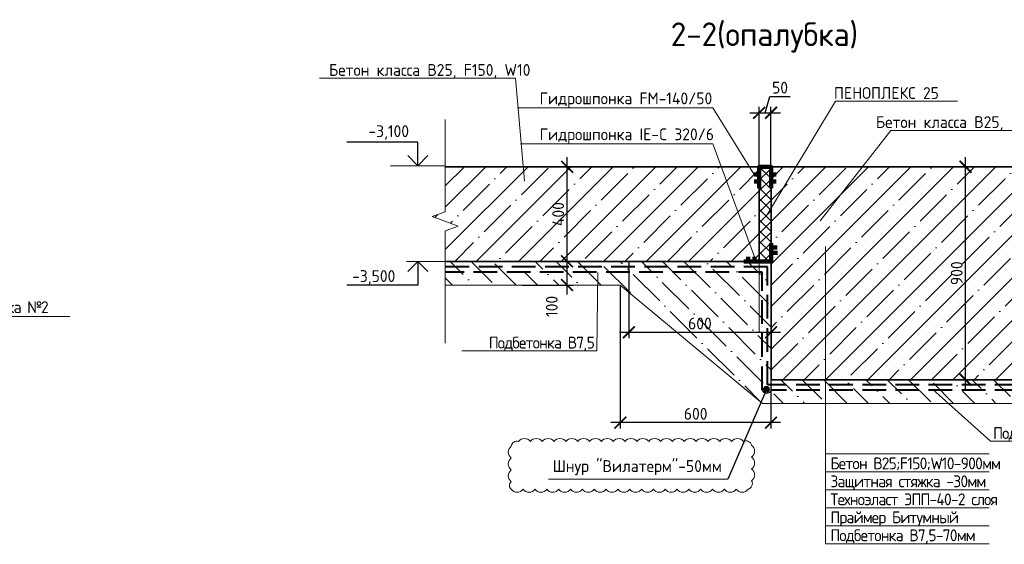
# Model space of a CAD drawing. Header units: millimetres. Extents: x -56135 to 1694203, y -446411 to -23139.
# Tile 77 of 256: x 524584 to 545381, y -173247 to -162160. Entities that reach past the tile are written whole.
import ezdxf
from ezdxf import colors
from ezdxf.entities.mleader import LeaderData, LeaderLine
from ezdxf.math import Vec2, Vec3

# ---------------------------------------------------------------- set-up
doc = ezdxf.new("R2010")
doc.units = ezdxf.units.MM
doc.linetypes.add('DASHED', pattern=[7, 5, -2, 0])
for name, color, linetype, lineweight in [('0 Фундамент', 5, 'Continuous', 30), ('1 Стены', 3, 'Continuous', 30), ('A-ANNO-NOTE-2', 7, 'Continuous', 18), ('G-ANNO-DIMS', 7, 'Continuous', 9), ('G-ANNO-DIMS-1', 7, 'Continuous', 18), ('Перекрытие ж_бетон', 1, 'Continuous', 30), ('подоснова', 151, 'Continuous', 5), ('РАЗМЕРЫ', 1, 'Continuous', 9), ('Узлы', 7, 'Continuous', 0)]:
    doc.layers.add(name, color=color, linetype=linetype, lineweight=lineweight)
doc.layers.add('ФВ-2', color=7, linetype='Continuous')
doc.styles.add('GOST-2.304_Type-B', font='GOST_Common.ttf')
doc.styles.add('ISOCPEUR', font='GOST_Common.ttf', dxfattribs={"height": 450})
doc.styles.add('ГОСТ', font='GOST_Common.ttf')
doc.dimstyles.new('5х', dxfattribs={"dimscale": 100, "dimtxt": 2.5, "dimasz": 2.5, "dimexe": 1.25, "dimexo": 0, "dimtad": 1, "dimdec": 0, "dimlfac": 0.2, "dimtxsty": 'GOST-2.304_Type-B', "dimblk": 'ARCHTICK', "dimcen": 2.5, "dimdle": 2, "dimadec": 0, "dimazin": 2, "dimtfac": 0.75, "dimtdec": 0, "dimtmove": 1, "dimatfit": 3, "dimfxl": 1, "dimtolj": 1, "dimarcsym": 1})
pattern_1 = [(45, (71.5, -47656.5), (-449.0128, 449.0128), []), (45, (520.5, -47656.5), (-449.0128, 449.0128), [793.75, -158.75, 0, -158.75])]

# ---------------------------------------------------------------- blocks, each defined once
blk = doc.blocks.new('_ArchTick')
at = {"color": 0, "linetype": 'ByBlock', "const_width": 0.15}
blk.add_lwpolyline([(-0.5, -0.5), (0.5, 0.5)], dxfattribs=at)
blk = doc.blocks.new('*D778')
at = {"layer": 'DEFPOINTS', "color": 0, "linetype": 'Continuous', "transparency": 16777216}
for p in [(535196, -167268), (536146, -167268), (535196, -167768)]:
    blk.add_point(p, dxfattribs=at)
at = {"layer": 'РАЗМЕРЫ', "color": 0, "linetype": 'Continuous', "lineweight": -2, "transparency": 16777216}
for p, q in [((536146, -167968), (536146, -167068)), ((535196, -167268), (536271, -167268)), ((535196, -167768), (536271, -167768))]:
    blk.add_line(p, q, dxfattribs=at)
at = {"layer": 'РАЗМЕРЫ', "color": 0, "linetype": 'Continuous', "lineweight": -2, "transparency": 16777216, "xscale": 250, "yscale": 250, "zscale": 250}
for p, rotation in [((536146, -167268), 90), ((536146, -167768), 270)]:
    blk.add_blockref('_ArchTick', p, dxfattribs=dict(at, rotation=rotation))
at = {"layer": 'РАЗМЕРЫ', "color": 0, "linetype": 'Continuous', "transparency": 16777216, "insert": (535822, -168219), "char_height": 250, "attachment_point": 5, "rotation": 90, "style": 'GOST-2.304_Type-B'}
blk.add_mtext('\\A1;100', dxfattribs=at)
blk = doc.blocks.new('*D779')
at = {"layer": 'DEFPOINTS', "color": 0, "linetype": 'Continuous', "transparency": 16777216}
for p in [(534696, -165268), (536146, -165268), (535347, -167268)]:
    blk.add_point(p, dxfattribs=at)
at = {"layer": 'РАЗМЕРЫ', "color": 0, "linetype": 'Continuous', "lineweight": -2, "transparency": 16777216}
for p, q in [((536146, -167468), (536146, -165068)), ((534696, -165268), (536271, -165268)), ((535347, -167268), (536271, -167268))]:
    blk.add_line(p, q, dxfattribs=at)
at = {"layer": 'РАЗМЕРЫ', "color": 0, "linetype": 'Continuous', "lineweight": -2, "transparency": 16777216, "xscale": 250, "yscale": 250, "zscale": 250}
for p, rotation in [((536146, -165268), 90), ((536146, -167268), 270)]:
    blk.add_blockref('_ArchTick', p, dxfattribs=dict(at, rotation=rotation))
at = {"layer": 'РАЗМЕРЫ', "color": 0, "linetype": 'Continuous', "transparency": 16777216, "insert": (535958, -166268), "char_height": 250, "attachment_point": 5, "rotation": 90, "style": 'GOST-2.304_Type-B'}
blk.add_mtext('\\A1;400', dxfattribs=at)
blk = doc.blocks.new('_None')
blk = doc.blocks.new('*D776')
at = {"layer": 'DEFPOINTS', "color": 0, "linetype": 'Continuous', "transparency": 16777216}
for p in [(540453, -165268), (544562, -165268), (540665, -169768)]:
    blk.add_point(p, dxfattribs=at)
at = {"layer": 'РАЗМЕРЫ', "color": 0, "linetype": 'Continuous', "lineweight": -2, "transparency": 16777216}
for p, q in [((544562, -169968), (544562, -165068)), ((540453, -165268), (544687, -165268)), ((540665, -169768), (544687, -169768))]:
    blk.add_line(p, q, dxfattribs=at)
at = {"layer": 'РАЗМЕРЫ', "color": 0, "linetype": 'Continuous', "lineweight": -2, "transparency": 16777216, "xscale": 250, "yscale": 250, "zscale": 250}
for p, rotation in [((544562, -165268), 90), ((544562, -169768), 270)]:
    blk.add_blockref('_ArchTick', p, dxfattribs=dict(at, rotation=rotation))
at = {"layer": 'РАЗМЕРЫ', "color": 0, "linetype": 'Continuous', "transparency": 16777216, "insert": (544375, -167518), "char_height": 250, "attachment_point": 5, "rotation": 90, "style": 'GOST-2.304_Type-B'}
blk.add_mtext('\\A1;900', dxfattribs=at)
blk = doc.blocks.new('*D777')
at = {"layer": 'DEFPOINTS', "color": 0, "linetype": 'Continuous', "transparency": 16777216}
for p in [(540453, -164127), (540203, -165434), (540453, -165434)]:
    blk.add_point(p, dxfattribs=at)
at = {"layer": 'РАЗМЕРЫ', "color": 0, "linetype": 'Continuous', "lineweight": -2, "transparency": 16777216}
for p, q in [((540328, -164127), (540431, -163783)), ((540431, -163783), (540856, -163783)), ((540203, -165434), (540203, -164002)), ((540453, -165434), (540453, -164002)), ((540003, -164127), (540653, -164127))]:
    blk.add_line(p, q, dxfattribs=at)
at = {"layer": 'РАЗМЕРЫ', "color": 0, "linetype": 'Continuous', "lineweight": -2, "transparency": 16777216, "xscale": 250, "yscale": 250, "zscale": 250, "rotation": 180}
blk.add_blockref('_ArchTick', (540203, -164127), dxfattribs=at)
at = {"layer": 'РАЗМЕРЫ', "color": 0, "linetype": 'Continuous', "lineweight": -2, "transparency": 16777216, "xscale": 250, "yscale": 250, "zscale": 250}
blk.add_blockref('_ArchTick', (540453, -164127), dxfattribs=at)
at = {"layer": 'РАЗМЕРЫ', "color": 0, "linetype": 'Continuous', "transparency": 16777216, "insert": (540644, -163596), "char_height": 250, "attachment_point": 5, "style": 'GOST-2.304_Type-B'}
blk.add_mtext('\\A1;50', dxfattribs=at)
blk = doc.blocks.new('Высотные отметки - Вверх-711287-Разрез 3-3')
at = {"layer": '0 Фундамент'}
for p, q in [((13237, 8150), (14737, 8150)), ((13237, 7650), (13237, 8150))]:
    blk.add_line(p, q, dxfattribs=at)
at = {"layer": 'A-ANNO-NOTE-2'}
for q in [(13025, 7862), (13449, 7862)]:
    blk.add_line((13237, 7650), q, dxfattribs=at)
blk = doc.blocks.new('*D781')
at = {"layer": 'DEFPOINTS', "color": 0, "linetype": 'Continuous', "transparency": 16777216}
for p in [(537270, -167768), (540453, -169768), (537270, -170676)]:
    blk.add_point(p, dxfattribs=at)
at = {"layer": 'РАЗМЕРЫ', "color": 0, "linetype": 'Continuous', "lineweight": -2, "transparency": 16777216}
for p, q in [((537270, -167768), (537270, -170801)), ((540453, -169768), (540453, -170801)), ((540653, -170676), (537070, -170676))]:
    blk.add_line(p, q, dxfattribs=at)
at = {"layer": 'РАЗМЕРЫ', "color": 0, "linetype": 'Continuous', "lineweight": -2, "transparency": 16777216, "xscale": 250, "yscale": 250, "zscale": 250, "rotation": 180}
blk.add_blockref('_ArchTick', (537270, -170676), dxfattribs=at)
at = {"layer": 'РАЗМЕРЫ', "color": 0, "linetype": 'Continuous', "lineweight": -2, "transparency": 16777216, "xscale": 250, "yscale": 250, "zscale": 250}
blk.add_blockref('_ArchTick', (540453, -170676), dxfattribs=at)
at = {"layer": 'РАЗМЕРЫ', "color": 0, "linetype": 'Continuous', "transparency": 16777216, "insert": (538862, -170489), "char_height": 250, "attachment_point": 5, "style": 'GOST-2.304_Type-B'}
blk.add_mtext('\\A1;600', dxfattribs=at)
blk = doc.blocks.new('*D2134')
at = {"layer": 'DEFPOINTS', "color": 0, "linetype": 'Continuous', "transparency": 16777216}
for p in [(537451, -167268), (540453, -168268), (537451, -168768)]:
    blk.add_point(p, dxfattribs=at)
at = {"layer": 'РАЗМЕРЫ', "color": 0, "linetype": 'Continuous', "lineweight": -2, "transparency": 16777216}
for p, q in [((537451, -167268), (537451, -168893)), ((540453, -168268), (540453, -168893)), ((540653, -168768), (537251, -168768))]:
    blk.add_line(p, q, dxfattribs=at)
at = {"layer": 'РАЗМЕРЫ', "color": 0, "linetype": 'Continuous', "lineweight": -2, "transparency": 16777216, "xscale": 250, "yscale": 250, "zscale": 250, "rotation": 180}
blk.add_blockref('_ArchTick', (537451, -168768), dxfattribs=at)
at = {"layer": 'РАЗМЕРЫ', "color": 0, "linetype": 'Continuous', "lineweight": -2, "transparency": 16777216, "xscale": 250, "yscale": 250, "zscale": 250}
blk.add_blockref('_ArchTick', (540453, -168768), dxfattribs=at)
at = {"layer": 'РАЗМЕРЫ', "color": 0, "linetype": 'Continuous', "transparency": 16777216, "insert": (538952, -168580), "char_height": 250, "attachment_point": 5, "style": 'GOST-2.304_Type-B'}
blk.add_mtext('\\A1;600', dxfattribs=at)

msp = doc.modelspace()

# ---------------------------------------------------------------- hatches: boundary and pattern name
at = {"linetype": 'Continuous', "lineweight": 0}
h = msp.add_hatch(dxfattribs=at)
h.set_pattern_fill('ANSI35', scale=100)
h.set_pattern_definition(pattern_1)
h.paths.add_polyline_path([(539405.3, -165267.7), (533573.1, -165267.7), (533573.1, -166221.3), (533298.3, -166321.3), (533847.8, -166521.3), (533573.1, -166621.3), (533573.1, -167267.7), (540107.4, -167267.7), (540107.4, -167169)])
h.paths.add_polyline_path([(540203.1, -165433.7), (540097.1, -165433.7), (539994.6, -165267.7), (539405.3, -165267.7), (540107.4, -167169), (540107.4, -167267.7), (540203.1, -167267.7)])
h.paths.add_polyline_path([(540203.1, -165267.7), (539994.6, -165267.7), (540097.1, -165433.7), (540203.1, -165433.7)], flags=17)
h.paths.add_polyline_path([(540982.6, -165267.7), (540453.1, -165267.7), (540453.1, -165717.4), (540453.1, -166146.8)])
h.paths.add_polyline_path([(536221.3, -166605.2), (536221.3, -165930.2), (535670.1, -165930.2), (535670.1, -166605.2)], flags=24)
h = msp.add_hatch(dxfattribs=at)
h.set_pattern_fill('ANSI35', scale=100)
h.set_pattern_definition(pattern_1)
h.paths.add_polyline_path([(547357.8, -166962.3), (547083.1, -166862.3), (547083.1, -165267.7), (540982.6, -165267.7), (540453.1, -166146.8), (540453.1, -169767.7), (540665.1, -169767.7), (547083.1, -169767.7), (547083.1, -167262.3), (546808.3, -167162.3)])
h.paths.add_polyline_path([(544638.1, -167842.7), (544638.1, -167192.7), (544087, -167192.7), (544087, -167842.7)], flags=24)
h = msp.add_hatch(dxfattribs=at)
h.set_pattern_fill('ANSI36', scale=100, angle=90)
h.set_pattern_definition([(135, (71.5, -47656.47), (-617.3926, 168.3798), [793.75, -158.75, 0, -158.75])])
h.paths.add_polyline_path([(540453.1, -168267.7), (540453.1, -167267.7), (539877.2, -167267.7), (533573.1, -167267.7), (533573.1, -167767.7), (537270.4, -167767.7), (540272.1, -170267.7), (547083.1, -170267.7), (547083.1, -169767.7), (540453.1, -169767.7)])
at = {"layer": 'РАЗМЕРЫ', "transparency": 33554648}
h = msp.add_hatch(dxfattribs=at)
h.set_pattern_fill('ANSI37', color=1, scale=50)
h.set_pattern_definition([(45, (71.5, -47656.47), (-112.2532, 112.2532), []), (135, (71.5, -47656.47), (-112.2532, -112.2532), [])])
h.paths.add_polyline_path([(540453.1, -165267.7), (540203.1, -165267.7), (540203.1, -165717.4), (540203.1, -167267.7), (540453.1, -167267.7), (540453.1, -166884.9)])
at = {"layer": 'ФВ-2', "ltscale": 100}
h = msp.add_hatch(dxfattribs=at)
h.set_pattern_fill('ANGLE', color=1)
h.set_pattern_definition([(0, (26132.9, -141420.686), (0, 6.985), [5.08, -1.905]), (90, (26132.9, -141420.686), (-6.985, 4e-16), [5.08, -1.905])])
edge = h.paths.add_edge_path()
edge.add_arc((540357.7, -169972.9), 63.3, 0, 360)

# ---------------------------------------------------------------- linework, layer by layer
at = {"ltscale": 100}
msp.add_line((540357.7, -169972.9), (539539.8, -171871.3), dxfattribs=at)
at = {"layer": '1 Стены', "color": 7, "linetype": 'Continuous', "lineweight": 0}
msp.add_lwpolyline([(533573.1, -164270.2), (533573.1, -166221.3), (533298.3, -166321.3), (533847.8, -166521.3), (533573.1, -166621.3), (533573.1, -168993.2)], dxfattribs=at)
at = {"layer": 'Перекрытие ж_бетон', "lineweight": 35}
for p, q in [((533573.1, -165267.7), (547083.1, -165267.7)), ((540203.1, -165267.7), (540203.1, -167267.7)), ((547083.1, -165267.7), (540453.1, -165267.7)), ((540453.1, -165267.7), (540453.1, -169767.7)), ((540453.1, -165267.7), (540453.1, -168267.7)), ((540453.1, -167267.7), (533573.1, -167267.7)), ((540453.1, -169767.7), (547083.1, -169767.7))]:
    msp.add_line(p, q, dxfattribs=at)
at = {"layer": 'РАЗМЕРЫ', "color": 1, "lineweight": 90}
for p, q in [((540453.1, -166974.9), (540585.4, -166974.9)), ((539968.7, -167169), (539968.7, -167272.8)), ((540107.4, -167169), (540107.4, -167267.7)), ((540453.1, -167087.9), (540587.9, -167087.9)), ((540453.1, -167267.7), (539878.7, -167267.7)), ((540203.1, -167267.7), (540453.1, -167267.7))]:
    msp.add_line(p, q, dxfattribs=at)
at = {"layer": 'РАЗМЕРЫ', "color": 1}
for p, q in [((541601.1, -166956), (541601.1, -173234.3)), ((537451.3, -167267.7), (533573.1, -167267.7)), ((541601.1, -171334.3), (545058.8, -171334.3)), ((541601.1, -171714.3), (545058.8, -171714.3)), ((541601.1, -172094.3), (545058.8, -172094.3)), ((541601.1, -172474.3), (545058.8, -172474.3)), ((541601.1, -172854.3), (545058.8, -172854.3)), ((541601.1, -173234.3), (545058.8, -173234.3))]:
    msp.add_line(p, q, dxfattribs=at)
at = {"layer": 'РАЗМЕРЫ', "color": 1, "linetype": 'DASHED', "lineweight": 40, "ltscale": 100}
for p, q in [((540380, -167385.4), (533573.1, -167385.4)), ((540380, -169878), (540380, -167385.4)), ((540269.9, -167495.4), (533573.1, -167495.4)), ((540269.9, -169988.1), (540269.9, -167495.4)), ((547083.1, -169878), (540380, -169878)), ((547083.1, -169988.1), (540453.1, -169989.2))]:
    msp.add_line(p, q, dxfattribs=at)
at = {"layer": 'РАЗМЕРЫ', "color": 1, "ltscale": 100}
for p, q in [((540203.1, -167267.7), (540203.1, -168767.7)), ((540453.1, -168220.3), (540453.1, -168767.7))]:
    msp.add_line(p, q, dxfattribs=at)
at = {"layer": 'РАЗМЕРЫ', "color": 7, "linetype": 'Continuous', "lineweight": 15}
msp.add_line((540453.1, -169767.7), (540665.1, -169767.7), dxfattribs=at)
at = {"layer": 'РАЗМЕРЫ', "color": 1}
for points in [[(533573.1, -165245.7), (532415.8, -165245.7)], [(533573.1, -167267.7), (532756.5, -167267.7)], [(533573.1, -167267.7), (540453.1, -167267.7)], [(547083.1, -170267.7), (540272.1, -170267.7), (537270.4, -167767.7), (533573.1, -167767.7)], [(540453.1, -169767.7), (540453.1, -168267.7)]]:
    msp.add_lwpolyline(points, dxfattribs=at)
at = {"layer": 'РАЗМЕРЫ', "color": 1, "lineweight": 90}
for points in [[(540203.1, -165717.4), (540203.1, -165267.7), (540453.1, -165267.7), (540453.1, -165717.4)], [(540097.1, -165433.7), (540203.1, -165433.7)], [(540453.1, -165433.7), (540559.1, -165433.7)], [(540097.1, -165579.3), (540203.1, -165579.3)], [(540453.1, -165579.3), (540559.1, -165579.3)], [(540453.1, -166884.9), (540453.1, -167267.7), (539877.2, -167267.7)]]:
    msp.add_lwpolyline(points, dxfattribs=at)
at = {"layer": 'РАЗМЕРЫ', "color": 240, "true_color": 0xed1f24}
msp.add_lwpolyline([(534968.2, -172081.3, 0.5205671), (535218.2, -172081.3, 0.5205671), (535468.2, -172081.3, 0.5205671), (535718.2, -172081.3, 0.5205671), (535968.2, -172081.3, 0.5205671), (536218.2, -172081.3, 0.5205671), (536468.2, -172081.3, 0.5205671), (536718.2, -172081.3, 0.5205671), (536968.2, -172081.3, 0.5205671), (537218.2, -172081.3, 0.5205671), (537468.2, -172081.3, 0.5205671), (537718.2, -172081.3, 0.5205671), (537968.2, -172081.3, 0.5205671), (538218.2, -172081.3, 0.5205671), (538468.2, -172081.3, 0.5205671), (538718.2, -172081.3, 0.5205671), (538968.2, -172081.3, 0.5205671), (539218.2, -172081.3, 0.5205671), (539468.2, -172081.3, 0.5205671), (539718.2, -172081.3, 0.5205671), (539968.2, -172081.3, 0.5205671), (540041.6, -171904.7, 0.5205671), (540041.6, -171654.7, 0.5205671), (540041.6, -171404.7, 0.5205671), (540041.6, -171154.7, 0.5205671), (539870.1, -171076.1, 0.5205671), (539620.1, -171076.1, 0.5205671), (539370.1, -171076.1, 0.5205671), (539120.1, -171076.1, 0.5205671), (538870.1, -171076.1, 0.5205671), (538620.1, -171076.1, 0.5205671), (538370.1, -171076.1, 0.5205671), (538120.1, -171076.1, 0.5205671), (537870.1, -171076.1, 0.5205671), (537620.1, -171076.1, 0.5205671), (537370.1, -171076.1, 0.5205671), (537120.1, -171076.1, 0.5205671), (536870.1, -171076.1, 0.5205671), (536620.1, -171076.1, 0.5205671), (536370.1, -171076.1, 0.5205671), (536120.1, -171076.1, 0.5205671), (535870.1, -171076.1, 0.5205671), (535620.1, -171076.1, 0.5205671), (535370.1, -171076.1, 0.5205671), (535120.1, -171076.1, 0.5205671), (534968.2, -171174.1, 0.5205671), (534968.2, -171424.1, 0.5205671), (534968.2, -171674.1, 0.5205671), (534968.2, -171924.1, 0.5205671)], format="xyb", close=True, dxfattribs=at)
msp.add_lwpolyline([(539539.8, -171871.3), (535752.2, -171871.3)], dxfattribs=at)
at = {"layer": 'РАЗМЕРЫ', "color": 1, "ltscale": 100}
msp.add_circle((540357.7, -169972.9), 63.3, dxfattribs=at)
msp.add_arc((540361.4, -169966.7), 94, 193.13468, 347.2279, dxfattribs=at)

# ---------------------------------------------------------------- block references
at = {"layer": 'G-ANNO-DIMS', "xscale": -1}
msp.add_blockref('Высотные отметки - Вверх-711287-Разрез 3-3', (546231.2, -172895.7), dxfattribs=at)
at = {"layer": 'G-ANNO-DIMS', "rotation": 180}
msp.add_blockref('Высотные отметки - Вверх-711287-Разрез 3-3', (546230.1, -159617.7), dxfattribs=at)

# ---------------------------------------------------------------- texts
at = {"ltscale": 100, "style": 'ГОСТ'}
msp.add_text('Шнур "Вилатерм"-50мм ', height=250, dxfattribs=at).set_placement((535843.8, -171718.6))
at = {"ltscale": 100, "insert": (541706.8, -171411.3), "char_height": 250, "attachment_point": 1, "line_spacing_factor": 0.912, "style": 'ГОСТ'}
msp.add_mtext_dynamic_manual_height_columns('\\pxql;{\\T0.9;\\C4;Бетон В25;F150;W10-900мм\\PЗащитная стяжка -30мм\\PТехноэласт ЭПП-40-2 слоя\\PПраймер Битумный\\PПодбетонка В7,5-70мм}', width=19825.751, gutter_width=12.5, heights=[0], dxfattribs=at)
at = {"layer": 'G-ANNO-DIMS-1', "char_height": 250, "width": 1150.283, "line_spacing_factor": 1.149209, "style": 'ISOCPEUR'}
for s, insert, attachment_point in [('-3,100', (532807.8, -164391), 3), ('-3,500', (532517.9, -167761.8), 9)]:
    msp.add_mtext(s, dxfattribs=dict(at, insert=insert, attachment_point=attachment_point))
at = {"layer": 'Узлы', "color": 80, "linetype": 'Continuous', "lineweight": 0, "style": 'GOST-2.304_Type-B'}
msp.add_text('2-2(опалубка)', height=500, dxfattribs=at).set_placement((538337, -162717.9))

# ---------------------------------------------------------------- dimensions: what is measured, and where the dimension line sits
at = {"layer": 'РАЗМЕРЫ', "linetype": 'Continuous'}
for base, p1, p2, angle, picture, middle in [((540453.1, -164126.9), (540203.1, -165433.7), (540453.1, -165433.7), 180, '*D777', (540493.7, -163595.6)), ((536145.5, -165267.7), (535347.5, -167267.7), (534695.5, -165267.7), 90, '*D779', (535958, -166267.7)), ((544562.4, -165267.7), (540665.1, -169767.7), (540453.1, -165267.7), 90, '*D776', (544374.9, -167517.7))]:
    dim = msp.add_linear_dim(base=base, p1=p1, p2=p2, angle=angle, dimstyle='5х', dxfattribs=at)
    dim.commit()
    dim.dimension.update_dxf_attribs({"geometry": picture, "text_midpoint": middle})
dim = msp.add_linear_dim(base=(536145.5, -167267.7), p1=(535195.5, -167767.7), p2=(535195.5, -167267.7), angle=90, dimstyle='5х', dxfattribs=at)
dim.commit()
dim.dimension.update_dxf_attribs({"geometry": '*D778', "text_midpoint": (536009.9, -168219.4), "dimtype": 160})
dim = msp.add_linear_dim(base=(537451.3, -168767.7), p1=(540453.1, -168267.7), p2=(537451.3, -167267.7), dimstyle='5х', dxfattribs=at)
dim.commit()
dim.dimension.update_dxf_attribs({"geometry": '*D2134', "text_midpoint": (538952.2, -168580.2)})
dim = msp.add_linear_dim(base=(537270.4, -170676.3), p1=(540453.1, -169767.7), p2=(537270.4, -167767.7), text='600', dimstyle='5х', dxfattribs=at)
dim.commit()
dim.dimension.update_dxf_attribs({"geometry": '*D781', "text_midpoint": (538861.7, -170488.8)})

# ---------------------------------------------------------------- leaders
at = {"layer": 'подоснова', "color": 4, "ltscale": 0.3}
ml = msp.add_multileader_mtext('Standard', dxfattribs=at)
ml.set_content('{\\C0;Бетон класса В25, F150, W10}', color=4, style='GOST-2.304_Type-B')
ml.set_leader_properties(color=256, linetype='ByLayer', lineweight=15)
ml.set_arrow_properties(name='NONE')
ml.build(insert=Vec2(0, 0))
ml.multileader.update_dxf_attribs({"text_left_attachment_type": 6, "text_right_attachment_type": 6, "dogleg_length": 0.1, "arrow_head_size": 18})
ctx = ml.context
ctx.base_point, ctx.char_height, ctx.arrow_head_size, ctx.landing_gap_size, ctx.plane_origin = Vec3(531433.3, -163397.4), 250, 18, 20, Vec3(538004.8, -164420.9)
ctx.left_attachment, ctx.right_attachment, ctx.text_align_type = 6, 6, 1
notes = []
notes.append((ctx, [(0, (1, 1, 0), (535055.3, -163397.4), (-1, 0), 0.1, [(0, [(535249.1, -165575)], 0, [])])]))
ctx.mtext.insert, ctx.mtext.width, ctx.mtext.alignment, ctx.mtext.flow_direction = Vec3(533244.2, -163097.4), 4075.871, 2, 5
ml = msp.add_multileader_mtext('Standard', dxfattribs=at)
ml.set_content('{\\C256;ПЕНОПЛЕКС 25}', color=4, style='GOST-2.304_Type-B')
ml.set_leader_properties(color=256, linetype='ByLayer', lineweight=15)
ml.set_arrow_properties(name='NONE')
ml.build(insert=Vec2(0, 0))
ml.multileader.update_dxf_attribs({"text_left_attachment_type": 6, "text_right_attachment_type": 6, "dogleg_length": 0.1, "arrow_head_size": 18})
ctx = ml.context
ctx.base_point, ctx.char_height, ctx.arrow_head_size, ctx.landing_gap_size, ctx.plane_origin = Vec3(541815.4, -163885.3), 250, 18, 20, Vec3(535749.7, -163150)
ctx.left_attachment, ctx.right_attachment, ctx.text_align_type = 6, 6, 1
notes.append((ctx, [(0, (1, 1, 0), (541815.3, -163885.3), (1, 0), 0.1, [(0, [(540379.2, -166269.4)], 0, [])])]))
ctx.mtext.insert, ctx.mtext.width, ctx.mtext.alignment, ctx.mtext.flow_direction = Vec3(542890.7, -163585.3), 4075.871, 2, 5
ml = msp.add_multileader_mtext('Standard', dxfattribs=at)
ml.set_content('{\\C256;Гидрошпонка FM-140/50}', color=4, style='GOST-2.304_Type-B')
ml.set_leader_properties(color=256, linetype='ByLayer', lineweight=15)
ml.set_arrow_properties(name='NONE')
ml.build(insert=Vec2(0, 0))
ml.multileader.update_dxf_attribs({"text_left_attachment_type": 6, "text_right_attachment_type": 6, "dogleg_length": 0.1, "arrow_head_size": 18})
ctx = ml.context
ctx.base_point, ctx.char_height, ctx.arrow_head_size, ctx.landing_gap_size, ctx.plane_origin = Vec3(535550.4, -164023.1), 250, 18, 20, Vec3(531009.7, -163287.8)
ctx.left_attachment, ctx.right_attachment, ctx.text_align_type = 6, 6, 1
notes.append((ctx, [(1, (1, 1, 0), (539226.1, -164023.1), (-1, 0), 0.1, [(0, [(540097.1, -165433.7)], 0, [])])]))
ctx.mtext.insert, ctx.mtext.width, ctx.mtext.alignment, ctx.mtext.flow_direction = Vec3(537388.2, -163698.1), 4075.871, 2, 5
ml = msp.add_multileader_mtext('Standard', dxfattribs=at)
ml.set_content('{\\C0;Бетон класса В25, F150, W10}', color=4, style='GOST-2.304_Type-B')
ml.set_leader_properties(color=256, linetype='ByLayer', lineweight=15)
ml.set_arrow_properties(name='NONE')
ml.build(insert=Vec2(0, 0))
ml.multileader.update_dxf_attribs({"text_left_attachment_type": 6, "text_right_attachment_type": 6, "dogleg_length": 0.1, "arrow_head_size": 18})
ctx = ml.context
ctx.base_point, ctx.char_height, ctx.arrow_head_size, ctx.landing_gap_size, ctx.plane_origin = Vec3(542985.5, -164499.1), 250, 18, 20, Vec3(536919.8, -163763.8)
ctx.left_attachment, ctx.right_attachment, ctx.text_align_type = 6, 6, 1
notes.append((ctx, [(0, (1, 1, 0), (542985.4, -164499.1), (1, 0), 0.1, [(0, [(541493.1, -166407.7)], 0, [])])]))
ctx.mtext.insert, ctx.mtext.width, ctx.mtext.alignment, ctx.mtext.flow_direction = Vec3(544796.4, -164199.1), 4075.871, 2, 5
ml = msp.add_multileader_mtext('Standard', dxfattribs=at)
ml.set_content('{\\C256;Гидрошпонка IE-C 320/6}', color=4, style='GOST-2.304_Type-B')
ml.set_leader_properties(color=256, linetype='ByLayer', lineweight=15)
ml.set_arrow_properties(name='NONE')
ml.build(insert=Vec2(0, 0))
ml.multileader.update_dxf_attribs({"text_left_attachment_type": 6, "text_right_attachment_type": 6, "dogleg_length": 0.1, "arrow_head_size": 18})
ctx = ml.context
ctx.base_point, ctx.char_height, ctx.arrow_head_size, ctx.landing_gap_size, ctx.plane_origin = Vec3(535589.8, -164782.4), 250, 18, 20, Vec3(531009.7, -164047.1)
ctx.left_attachment, ctx.right_attachment, ctx.text_align_type = 6, 6, 1
notes.append((ctx, [(1, (1, 1, 0), (539226.1, -164782.4), (-1, 0), 0.1, [(0, [(540107.4, -167169)], 0, [])])]))
ctx.mtext.insert, ctx.mtext.width, ctx.mtext.alignment, ctx.mtext.flow_direction = Vec3(537407.9, -164457.4), 4075.871, 2, 5
ml = msp.add_multileader_mtext('Standard', dxfattribs=at)
ml.set_content('{\\T0.9;Подбетонка В7,5}', color=4, style='GOST-2.304_Type-B')
ml.set_leader_properties(color=256, linetype='ByLayer', lineweight=15)
ml.set_arrow_properties(name='NONE')
ml.build(insert=Vec2(0, 0))
ml.multileader.update_dxf_attribs({"text_left_attachment_type": 6, "text_right_attachment_type": 6, "dogleg_length": 0.1, "arrow_head_size": 18})
ctx = ml.context
ctx.base_point, ctx.char_height, ctx.arrow_head_size, ctx.landing_gap_size, ctx.plane_origin = Vec3(534433.1, -169159.9), 250, 18, 20, Vec3(537346.3, -168236)
ctx.left_attachment, ctx.right_attachment, ctx.text_align_type = 6, 6, 1
notes.append((ctx, [(0, (1, 1, 0), (536774.7, -169159.9), (-1, 0), 0.1, [(0, [(536793.1, -167499.9)], 0, [])])]))
ctx.mtext.insert, ctx.mtext.width, ctx.mtext.alignment, ctx.mtext.flow_direction = Vec3(535603.8, -168859.9), 4075.871, 2, 5
ml = msp.add_multileader_mtext('Standard', dxfattribs=at)
ml.set_content('{\\T0.9;Тип примка №2}', color=4, style='GOST-2.304_Type-B')
ml.set_leader_properties(color=256, linetype='ByLayer', lineweight=15)
ml.set_arrow_properties(name='NONE')
ml.build(insert=Vec2(0, 0))
ml.multileader.update_dxf_attribs({"text_left_attachment_type": 6, "text_right_attachment_type": 6, "dogleg_length": 0.1, "arrow_head_size": 18})
ctx = ml.context
ctx.base_point, ctx.char_height, ctx.arrow_head_size, ctx.landing_gap_size, ctx.plane_origin = Vec3(523024.1, -168434.9), 250, 18, 20, Vec3(527778.7, -164561.9)
ctx.left_attachment, ctx.right_attachment, ctx.text_align_type = 6, 6, 1
notes.append((ctx, [(1, (1, 1, 0), (523024, -168434.9), (1, 0), 0.1, [(0, [(521106.2, -168363.5)], 0, [])])]))
ctx.mtext.insert, ctx.mtext.width, ctx.mtext.alignment, ctx.mtext.flow_direction = Vec3(524071.2, -168109.9), 4075.871, 2, 5
ml = msp.add_multileader_mtext('Standard', dxfattribs=at)
ml.set_content('{\\T0.9;Подбетонка В7,5}', color=4, style='GOST-2.304_Type-B')
ml.set_leader_properties(color=256, linetype='ByLayer', lineweight=15)
ml.set_arrow_properties(name='NONE')
ml.build(insert=Vec2(0, 0))
ml.multileader.update_dxf_attribs({"text_left_attachment_type": 6, "text_right_attachment_type": 6, "dogleg_length": 0.1, "arrow_head_size": 18})
ctx = ml.context
ctx.base_point, ctx.char_height, ctx.arrow_head_size, ctx.landing_gap_size, ctx.plane_origin = Vec3(545086.6, -171070.7), 250, 18, 20, Vec3(543309.8, -170703.8)
ctx.left_attachment, ctx.right_attachment, ctx.text_align_type = 6, 6, 1
notes.append((ctx, [(0, (1, 1, 0), (545086.5, -171070.7), (1, 0), 0.1, [(0, [(543863.1, -169967.7)], 0, [])])]))
ctx.mtext.insert, ctx.mtext.width, ctx.mtext.alignment, ctx.mtext.flow_direction = Vec3(546257.4, -170770.7), 4075.871, 2, 5
for ctx, leaders in notes:
    for number, flags, end, landing, length, lines in leaders:
        leader = LeaderData()
        leader.index, (leader.has_last_leader_line, leader.has_dogleg_vector, leader.attachment_direction) = number, flags
        leader.last_leader_point, leader.dogleg_vector, leader.dogleg_length = Vec3(end), Vec3(landing), length
        for number, points, colour, breaks in lines:
            line = LeaderLine()
            line.index, line.vertices, line.color, line.breaks = number, Vec3.list(points), colors.encode_raw_color(colour), breaks
            leader.lines.append(line)
        ctx.leaders.append(leader)

doc.saveas('drawing.dxf')
